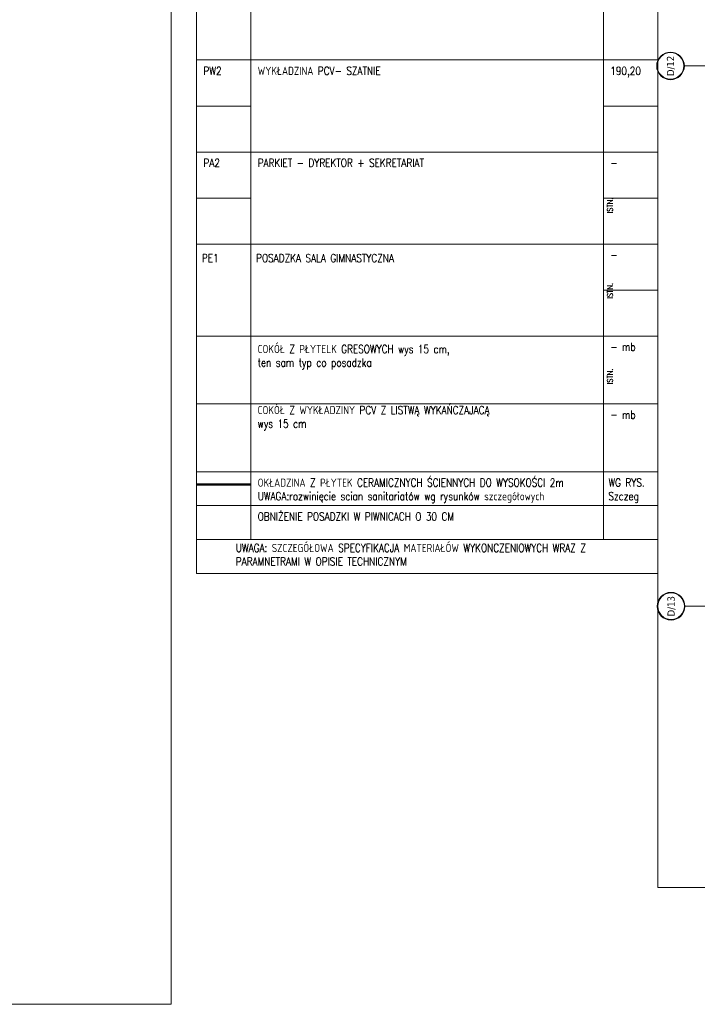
# Model space of a CAD drawing. Header units: millimetres. Extents: x -82287 to 177822, y -399756 to 0.
# Tile 101 of 228: x 47216 to 48715, y -200290 to -198114. Entities that reach past the tile are written whole.
import ezdxf
from ezdxf.enums import TextEntityAlignment as Align

# ---------------------------------------------------------------- set-up
doc = ezdxf.new("R2010")
doc.units = ezdxf.units.MM
doc.header["$MEASUREMENT"] = 0
doc.linetypes.add('SUŁOSZOWA - PB 21 03$0$DASHDOT', pattern=[25.4, 12.7, -6.35, 0, -6.35])
doc.linetypes.add('SUŁOSZOWA - PB 21 03$0$HIDDEN', pattern=[9.525, 6.35, -3.175])
doc.layers.add('FL_XREF', color=252, linetype='Continuous')
for name, color, linetype, lineweight in [('SUŁOSZOWA - PB 21 03$0$!! 0_ Opis', 251, 'Continuous', 0), ('SUŁOSZOWA - PB 21 03$0$!! 0_Opis_pom', 251, 'Continuous', 0), ('SUŁOSZOWA - PB 21 03$0$!! 0_Osie', 251, 'SUŁOSZOWA - PB 21 03$0$DASHDOT', 0), ('SUŁOSZOWA - PB 21 03$0$!! 1_OPIS POM NOWE', 251, 'Continuous', 0), ('SUŁOSZOWA - PB 21 03$0$!! 2_LEGENDA', 251, 'Continuous', 0), ('SUŁOSZOWA - PB 21 03$0$0-osie-liniA', 251, 'SUŁOSZOWA - PB 21 03$0$DASHDOT', 0), ('SUŁOSZOWA - PB 21 03$0$0-osie-tx', 251, 'Continuous', 0)]:
    doc.layers.add(name, color=color, linetype=linetype, lineweight=lineweight)
doc.layers.add('SUŁOSZOWA - PB 21 03$0$!! 0_ramki', color=251, linetype='Continuous', lineweight=0, plot=False)
doc.styles.add('SUŁOSZOWA - PB 21 03$0$ARCHETYP', font='romans.shx', dxfattribs={"height": 15})
doc.styles.add('SUŁOSZOWA - PB 21 03$0$ARIAL', font='tahoma.ttf')
doc.styles.add('SUŁOSZOWA - PB 21 03$0$Standard', font='arial.ttf', dxfattribs={"height": 25})
doc.styles.add('SUŁOSZOWA - PB 21 03$0$TAHOMA', font='tahoma.ttf')

# ---------------------------------------------------------------- blocks, each defined once
blk = doc.blocks.new('*U116')
h = blk.add_hatch(color=256)
edge = h.paths.add_edge_path()
edge.add_arc((0, 0), 30.6, 0, 360)
edge = h.paths.add_edge_path(flags=17)
edge.add_arc((0, 0), 29.4, 0, 360)
for radius in [30.6, 29.4]:
    blk.add_circle((0, 0), radius)
at = {"style": 'SUŁOSZOWA - PB 21 03$0$TAHOMA', "flags": 8}
blk.add_attdef('ANSICHTSNUMMER', text='', height=16, dxfattribs=at).set_placement((0, 0), align=Align.MIDDLE_CENTER)
blk = doc.blocks.new('SUŁOSZOWA - PB 21 03$0$BLOK OSI')
at = {"layer": 'SUŁOSZOWA - PB 21 03$0$0-osie-liniA', "ltscale": 5}
for points in [[(48624.3, -198331.6), (52453.7, -198331.6)], [(48625.5, -199526.1), (52491.5, -199526.1)]]:
    blk.add_lwpolyline(points, dxfattribs=at)
at = {"layer": 'SUŁOSZOWA - PB 21 03$0$0-osie-tx'}
ref = blk.add_blockref('*U116', (48593.7, -198331.6), dxfattribs=dict(at, rotation=270))
ref.add_attrib('ANSICHTSNUMMER', 'D/12', dxfattribs={"layer": '0', "height": 16, "rotation": 90, "style": 'SUŁOSZOWA - PB 21 03$0$TAHOMA', "flags": 8}).set_placement((48593.7, -198331.6), align=Align.MIDDLE_CENTER)
ref = blk.add_blockref('*U116', (48594.9, -199526.1), dxfattribs=dict(at, rotation=270))
ref.add_attrib('ANSICHTSNUMMER', 'D/13', dxfattribs={"layer": '0', "height": 16, "rotation": 90, "style": 'SUŁOSZOWA - PB 21 03$0$TAHOMA', "flags": 8}).set_placement((48594.9, -199526.1), align=Align.MIDDLE_CENTER)
blk = doc.blocks.new('SUŁOSZOWA - PB 21 03')
at = {"layer": 'SUŁOSZOWA - PB 21 03$0$!! 0_ Opis', "color": 74, "linetype": 'SUŁOSZOWA - PB 21 03$0$HIDDEN', "ltscale": 3, "true_color": 0x4a9400, "const_width": 5}
blk.add_lwpolyline([(47545.42916, -199194.17652), (47665.42916, -199194.17652)], dxfattribs=at)
at = {"layer": 'SUŁOSZOWA - PB 21 03$0$!! 0_ramki'}
for points in [[(45142.29781, -193459.491), (47489.33396, -193459.491), (47489.33396, -200343.15805), (45142.29781, -200343.15805)], [(48565.42916, -197114.84055), (52765.42916, -197114.84055), (52765.42916, -200084.84055), (48565.42916, -200084.84055)]]:
    blk.add_lwpolyline(points, close=True, dxfattribs=at)
at = {"layer": 'SUŁOSZOWA - PB 21 03$0$!! 2_LEGENDA', "ltscale": 100}
for p, q in [((47545.42916, -198255.55208), (48565.42916, -198255.55208)), ((47545.42916, -198458.9564), (48055.42916, -198458.9564)), ((47545.42916, -198458.9564), (48445.42916, -198458.9564)), ((47545.42916, -198662.36072), (48565.42916, -198662.36072)), ((47545.42916, -198865.76504), (48565.42916, -198865.76504)), ((47545.42916, -199015.76504), (48565.42916, -199015.76504)), ((47545.42916, -199015.76504), (48565.42916, -199015.76504)), ((47545.42916, -199165.76504), (48565.42916, -199165.76504)), ((47545.42916, -199165.76504), (48565.42916, -199165.76504)), ((47545.42916, -199240.76504), (48565.42916, -199240.76504)), ((47545.42916, -199240.76504), (48565.42916, -199240.76504)), ((47545.42916, -199315.76504), (48565.42916, -199315.76504)), ((47545.42916, -199315.76504), (48565.42916, -199315.76504)), ((47545.42916, -199390.76504), (48565.42916, -199390.76504))]:
    blk.add_line(p, q, dxfattribs=at)
for points in [[(47545.42916, -199390.76504), (47545.42916, -197595.33912)], [(47665.42916, -199315.76504), (47665.42916, -197595.33912)], [(48445.42916, -199315.76504), (48445.42916, -197595.33912)], [(48565.42916, -199390.76504), (48565.42916, -197595.33912)], [(47545.42916, -198357.25424), (47665.42916, -198357.25424)], [(47545.42916, -198560.65856), (47665.42916, -198560.65856)]]:
    blk.add_lwpolyline(points, dxfattribs=at)
for points in [[(48445.42916, -198255.55208), (48565.42916, -198255.55208), (48565.42916, -198357.25424), (48445.42916, -198357.25424)], [(47545.42916, -198357.25424), (47665.42916, -198357.25424), (47665.42916, -198458.9564), (47545.42916, -198458.9564)], [(48445.42916, -198458.9564), (48565.42916, -198458.9564), (48565.42916, -198560.65856), (48445.42916, -198560.65856)], [(47545.42916, -198560.65856), (47665.42916, -198560.65856), (47665.42916, -198662.36072), (47545.42916, -198662.36072)], [(48445.42916, -198662.36072), (48565.42916, -198662.36072), (48565.42916, -198764.06288), (48445.42916, -198764.06288)]]:
    blk.add_lwpolyline(points, close=True, dxfattribs=at)
at = {"layer": 'SUŁOSZOWA - PB 21 03$0$!! 0_Osie'}
blk.add_blockref('SUŁOSZOWA - PB 21 03$0$BLOK OSI', (0, 63), dxfattribs=at)
at = {"layer": 'SUŁOSZOWA - PB 21 03$0$!! 0_ Opis', "color": 8, "style": 'SUŁOSZOWA - PB 21 03$0$ARCHETYP', "width": 0.8}
for p in [(48465.84259, -198594.49326), (48465.84259, -198783.49326), (48465.84259, -198972.49326)]:
    blk.add_text('ISTN.', height=12, rotation=90, dxfattribs=at).set_placement(p)
at = {"layer": 'SUŁOSZOWA - PB 21 03$0$!! 0_Opis_pom', "ltscale": 0.7, "style": 'SUŁOSZOWA - PB 21 03$0$ARIAL'}
for tag, p in [('B0,19', (52679.2094, -194257.55204)), ('B2,14', (73874.0461, -194402.0887)), ('B1,21', (60405.50261, -194427.18207)), ('B2,12', (73342.49259, -194413.89249)), ('A1,16', (59129.54925, -194448.08429)), ('B1/17', (59524.53699, -194450.37428)), ('B1,19', (59914.81903, -194448.15658)), ('1,23', (61575.22173, -194450.37428)), ('B2,11', (73069.01144, -194438.89383)), ('B2,16', (75195.07765, -194441.83446)), ('B0,15', (51514.15008, -194461.8073)), ('A1,1', (58808.06672, -194460.94161)), ('1,22', (60947.33929, -194456.1144)), ('B2,17', (75506.7465, -194471.3759)), ('B2,19.1', (76701.67035, -194466.03695)), ('B3,7', (87459.81312, -194465.07097)), ('B3,3', (88235.73906, -194465.79732)), ('B0,18', (52071.43815, -194478.40179)), ('B1,18', (59715.51745, -194473.87108)), ('B1,20', (60198.53687, -194490.17374)), ('B2,10', (72728.63362, -194489.37283)), ('B2,15', (74566.38885, -194487.81114)), ('B3,6', (86826.65132, -194483.15512)), ('B3,8', (90006.66539, -194478.47972)), ('A0,6', (49094.40602, -194505.72387)), ('A1,6', (58565.96262, -194514.50753)), ('B1,1', (61908.24378, -194515.48656)), ('A2,5', (72452.45009, -194505.90583)), ('B2,13', (73649.91716, -194500.01242)), ('A0,5', (49399.71914, -194533.19455)), ('A0,4', (49692.81919, -194517.93289)), ('A0,3', (49906.53818, -194524.03766)), ('B0,20', (53125.45224, -194527.8835)), ('B0,21', (53847.26622, -194535.08002)), ('B0,22', (54187.56644, -194519.04308)), ('B1,3', (62229.35503, -194604.49851)), ('B2,18', (75922.43604, -194612.23635)), ('B2,19', (77152.69039, -194617.53776)), ('A3,4', (85509.27934, -194642.47136)), ('B0,24B', (54824.42896, -194684.26784)), ('B1,4', (63476.45184, -194691.11207)), ('B0,13', (50367.63944, -194706.5583)), ('B0,16', (51457.40872, -194704.43091)), ('B0,17', (51897.58569, -194706.77195)), ('A2,4', (71695.75649, -194707.44268)), ('A1,5', (58149.22649, -194724.80163)), ('A2.1', (72371.45884, -194731.56251)), ('B0,23', (54542.05776, -194742.93939)), ('A1,2', (58744.42262, -194746.622)), ('B1,2D', (60756.29674, -194750.92727)), ('B0,14', (50962.60809, -194789.06568)), ('A1,15', (59129.54925, -194780.73348)), ('B1,4', (63483.03852, -194791.04365)), ('A3.1', (86079.08704, -194786.62422)), ('A0,2', (49295.91259, -194810.95246)), ('B1,2B', (62374.83512, -194841.86715)), ('B2.7', (74548.27897, -194836.12781)), ('B3,2', (89035.72921, -194837.99287)), ('B0,7', (52851.95551, -194845.56115)), ('B1,2A', (61803.35407, -194869.27513)), ('B0,8', (51561.38742, -194890.27848)), ('A1,3', (58810.05243, -195008.83917)), ('A3.2', (86016.50296, -195004.88875)), ('A0,1', (49914.27925, -195025.82804)), ('A0,10', (49695.87246, -195042.9259)), ('B0,17', (51225.06492, -195049.74007)), ('A0,7', (49042.50308, -195082.6056)), ('B0,6', (52110.41055, -195069.39267)), ('B1,8', (61403.63433, -195071.25189)), ('A2.2', (72371.45884, -195070.78713)), ('B2.2', (74976.1855, -195068.47988)), ('B3,11', (88623.94853, -195099.23575)), ('B3,4', (87612.56208, -195132.78192)), ('B3,5', (86839.47632, -195174.05241)), ('B0,12', (50313.60595, -195207.52936)), ('B0,11', (50726.178, -195219.06638)), ('B1,6', (63686.26823, -195231.3997)), ('B3,10', (89778.42161, -195220.68871)), ('B0,24A', (54359.17011, -195245.97867)), ('A1,4', (58093.66276, -195250.96213)), ('A0,11', (49643.96951, -195271.84772)), ('B0,10', (51476.34179, -195259.44699)), ('B3,9', (90479.74099, -195260.18621)), ('A0,8', (49042.50308, -195293.21363)), ('B0,9', (51798.4912, -195291.17482)), ('B1,14', (59332.54805, -195280.73534)), ('B2,21', (75970.16114, -195290.81005)), ('B0,3', (52068.59538, -195319.60465)), ('B1,13', (60186.62513, -195314.46953)), ('B1,10', (60892.94126, -195319.45825)), ('B1,5', (63419.22943, -195317.21026)), ('A2.3', (71832.37045, -195318.78232)), ('B2,9', (73175.51251, -195317.21162)), ('B2,4', (74493.5947, -195318.7733)), ('B2,3', (74674.2815, -195319.28036)), ('A3,3', (85569.83931, -195318.78232)), ('B1,9', (61058.12383, -195344.48743)), ('B2,8', (73894.209, -195338.18956)), ('B2,20', (77211.021, -195343.82367)), ('B3,1', (88723.65615, -195329.98594)), ('B0,2', (52227.2348, -195357.98297)), ('B2.1', (75304.74121, -195348.36327)), ('B1,2C', (61827.40698, -195369.02625)), ('B1,7', (62134.52151, -195372.05069)), ('B0,1', (53061.17304, -195403.85659)), ('A0,9', (49001.50444, -195413.15723)), ('A0,12', (49689.76592, -195485.50737)), ('B0,4', (52224.78303, -195500.96352)), ('B1,11', (61050.00078, -195512.89565)), ('B2,5', (74686.48999, -195507.24036)), ('B0,5', (52066.14362, -195556.83806)), ('B1,12', (60864.00751, -195544.00738)), ('B2,6', (74499.29165, -195549.55175)), ('C2,2', (74812.78942, -195865.8959)), ('C1,3', (61091.58871, -195973.27844)), ('C0,2A', (52278.30875, -196050.48297)), ('C0,1', (52808.36775, -196132.34208)), ('C1,2', (61690.27405, -196439.72387)), ('C1,1', (62060.59754, -196465.28533)), ('C3,1', (88979.71614, -196545.67785)), ('C0,2B', (53028.88223, -196668.8019)), ('C1,4', (61008.68123, -196686.32122)), ('C2,1', (75334.65984, -196786.2197)), ('C2,3', (74834.65119, -196933.26657)), ('C1,5', (61062.7252, -196991.42453)), ('C1,10', (62127.38542, -196998.81344)), ('C1,9', (62147.33751, -197289.53424)), ('C0,3', (52181.98562, -197341.92176)), ('C1,6', (61131.41824, -197329.69535)), ('D1,1', (73931.12245, -197584.03121)), ('C0,4', (52345.96562, -197596.60561)), ('D0,18', (60296.49264, -197617.95269)), ('C2,4', (75243.70451, -197663.89)), ('D0,7', (59141.53804, -197722.84718)), ('C1,7', (61222.2575, -197737.18052)), ('D0,3', (59562.25866, -197751.14316)), ('D0,17', (60701.16801, -197741.44864)), ('D1,6', (72757.78643, -197751.22612)), ('D1,4', (73157.19908, -197744.29721)), ('D0,6', (58741.71849, -197802.61699)), ('D0,10', (58357.73602, -197820.93991)), ('D,09', (59195.67196, -197881.51243)), ('C0,5', (52269.72696, -197902.4362)), ('C0,6', (52872.93793, -197917.07354)), ('D0,2', (59943.06082, -197917.06725)), ('D1,3', (73475.28953, -197924.29875)), ('D0,16', (60721.3534, -197935.2949)), ('D0,8', (59058.9008, -197963.64925)), ('D0,5', (59448.52586, -197969.8061)), ('D1,5', (73291.61607, -197999.29956)), ('C2,5', (74555.08284, -197988.7886)), ('D0,4', (59655.02693, -198042.2589)), ('D0,15', (60692.12223, -198127.4643)), ('D0,1', (59931.33074, -198173.12806)), ('D1,2', (73578.07819, -198172.30068)), ('D0,11', (58161.27105, -198211.45823)), ('D0,12', (58250.99458, -198537.17631)), ('D0,13', (58250.99458, -198764.99605)), ('D0,14', (59130.08589, -198795.3373)), ('D1,7', (71854.87376, -198786.88467)), ('D1,8', (71715.35366, -199212.44512))]:
    blk.add_attdef(tag, text='', height=11.968, dxfattribs=at).set_placement(p, align=Align.MIDDLE_CENTER)
at = {"layer": 'SUŁOSZOWA - PB 21 03$0$!! 1_OPIS POM NOWE', "style": 'SUŁOSZOWA - PB 21 03$0$ARIAL'}
for tag, p in [('C1.7A', (61271.6179, -197538.30303)), ('C2.5B', (74970.66097, -197546.70728)), ('C2,5C', (74903.71123, -197659.13664)), ('C2.4', (75374.07862, -197726.11453)), ('D1,2B', (74322.25834, -197791.43247)), ('C1.7C', (61260.26049, -197811.38428)), ('C1.8B', (61588.27341, -197817.62151)), ('C1.8A', (61884.42005, -197818.94854)), ('C1.7B', (61322.12354, -197933.89849)), ('C2,5A', (74943.41937, -197993.49482)), ('E1.2', (62164.78326, -198139.98688)), ('E1.5E', (62692.10372, -198153.27854)), ('D1,2C', (73419.9359, -198156.57844)), ('D1,2A', (74280.17915, -198172.30068)), ('E2.9', (75361.45041, -198161.88904)), ('E2.7', (76022.45692, -198162.26272)), ('E3.1', (88990.58975, -198158.87886)), ('E1.1', (61330.46191, -198191.9806)), ('E1.5D', (62993.60773, -198185.416)), ('E1.5C', (63016.9343, -198246.3437)), ('E1.5B', (63264.15117, -198307.8661)), ('E3.2', (88781.41347, -198385.24275)), ('E1.6', (61022.6264, -198421.00827)), ('E2.2', (74782.75417, -198427.85813)), ('E1.5A', (63049.47589, -198456.39852)), ('E2.8', (75757.29014, -198437.09188)), ('E2.6', (76531.8031, -198444.40756)), ('E3.4', (89392.22607, -198450.03942)), ('E1.5G', (62892.39981, -198586.12622)), ('E1.5F', (62736.15118, -198589.14592)), ('E1,4', (61888.25021, -198652.6996)), ('E2.1', (75803.99631, -198697.05773)), ('E1.5L', (63297.7633, -198733.65678)), ('E1.3', (61058.5992, -198806.28147)), ('E1.5H', (62893.53005, -198830.01758)), ('E2,3', (74778.52304, -198843.9541)), ('E3.3', (89150.95684, -198867.32581)), ('E1.5K', (63266.15427, -198904.67789)), ('E1.5I', (62723.74907, -199005.87002)), ('E2.4', (75135.87669, -199083.20857)), ('E2.5', (76615.04061, -199164.91143)), ('E1.5J', (63204.25187, -199215.697))]:
    blk.add_attdef(tag, text='', height=11.968, dxfattribs=at).set_placement(p, align=Align.MIDDLE_CENTER)
at = {"layer": 'SUŁOSZOWA - PB 21 03$0$!! 2_LEGENDA', "ltscale": 100, "char_height": 18, "attachment_point": 1, "style": 'SUŁOSZOWA - PB 21 03$0$Standard'}
for s, insert in [('{\\Fromans|c238;\\W0.8;PW2}', (47560.42916, -198270.55208)), ('{\\Fromans|c238;\\W0.8;WYKŁADZINA PCV- SZATNIE}', (47680.42916, -198270.55208)), ('{\\Fromans|c238;\\W0.8;190,20}', (48460.42916, -198270.55208)), ('{\\Fromans|c238;\\W0.8;PA2}', (47560.42916, -198473.9564)), ('{\\Fromans|c238;\\W0.8;-}', (48460.42916, -198473.9564)), ('{\\Fromans|c238;\\W0.8;PE1}', (47557.00926, -198684.46306)), ('{\\Fromans|c238;\\W0.8;POSADZKA SALA GIMNASTYCZNA}', (47677.00926, -198684.46306)), ('{\\Fromans|c238;\\W0.8;-}', (48460.42916, -198677.36072)), ('{\\Fromans|c238;\\W0.8;COKÓŁ Z PŁYTELK GRESOWYCH wys 15 cm,\\Pten sam typ co posadzka}', (47680.42916, -198885.52536)), ('{\\Fromans|c238;\\W0.8;- mb}', (48460.42916, -198880.76504)), ('{\\Fromans|c238;\\W0.8;COKÓŁ Z WYKŁADZINY PCV Z LISTWĄ WYKAŃCZAJACĄ\\Pwys 15 cm}', (47680.42916, -199020.50815)), ('{\\Fromans|c238;\\W0.8;- mb}', (48460.42916, -199030.76504)), ('{\\Fromans|c238;\\W0.8;OKŁADZINA Z PŁYTEK CERAMICZNYCH ŚCIENNYCH DO WYSOKOŚCI 2m\\PUWAGA:rozwinięcie scian sanitariatów wg rysunków szczegółowych}', (47680.42916, -199180.9094)), ('{\\Fromans|c238;\\W0.8;WG RYS.\\PSzczeg}', (48456.40764, -199180.76504)), ('{\\Fromans|c238;\\W0.8;OBNIŻENIE POSADZKI W PIWNICACH O 30 CM}', (47680.42916, -199255.9094)), ('{\\Fromans|c238;\\W0.8;UWAGA: SZCZEGÓŁOWA SPECYFIKACJA MATERIAŁÓW WYKONCZENIOWYCH WRAZ Z \\PPARAMNETRAMI W OPISIE TECHNICZNYM}', (47632.01668, -199325.28389))]:
    blk.add_mtext(s, dxfattribs=dict(at, insert=insert))
at = {"layer": 'SUŁOSZOWA - PB 21 03$0$!! 2_LEGENDA', "ltscale": 100, "insert": (47680.42916, -198473.9564), "char_height": 18, "width": 816.3007162, "attachment_point": 1, "style": 'SUŁOSZOWA - PB 21 03$0$Standard'}
blk.add_mtext('{\\Fromans|c238;\\W0.8;PARKIET - DYREKTOR + SEKRETARIAT}', dxfattribs=at)

msp = doc.modelspace()

# ---------------------------------------------------------------- block references
at = {"layer": 'FL_XREF'}
msp.add_blockref('SUŁOSZOWA - PB 21 03', (62.3, 52.9), dxfattribs=at)

doc.saveas('drawing.dxf')
